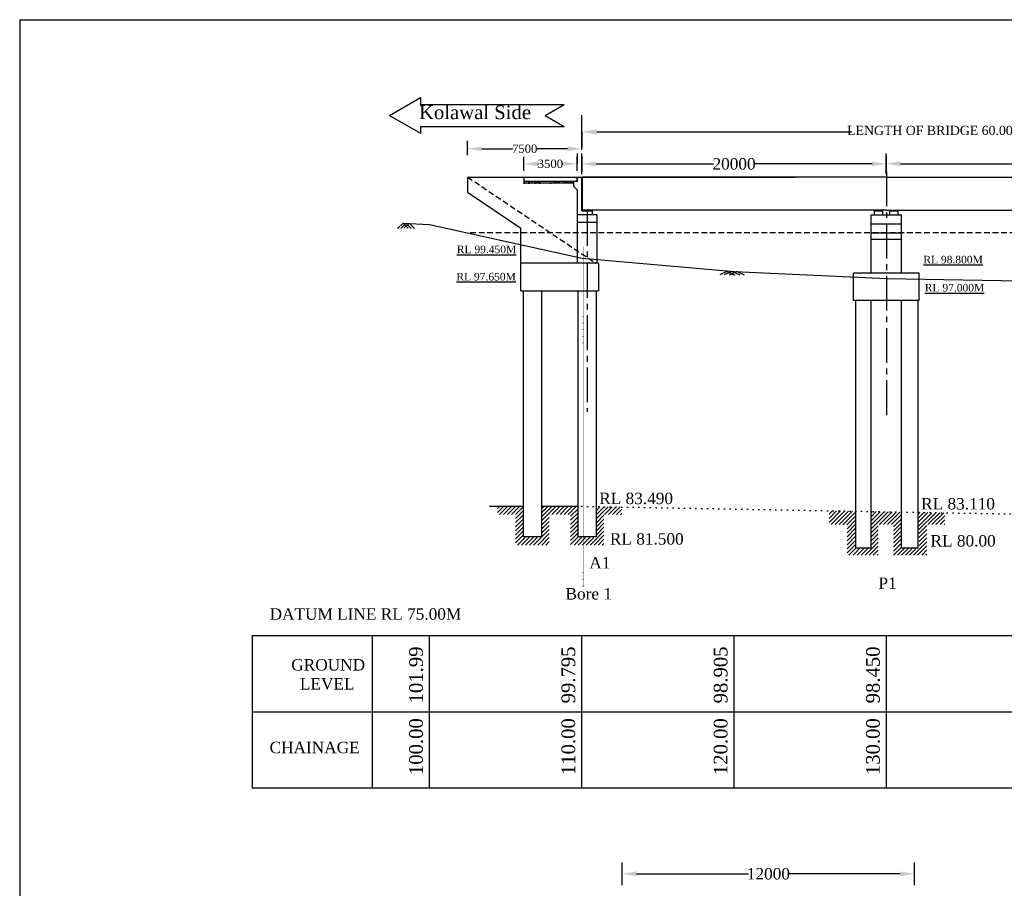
# Model space of a CAD drawing. Header units: millimetres. Extents: x -20950785 to 43207042, y -3207472 to 3168443.
# Tile 8 of 89: x 7967120 to 8031777, y -1113228 to -1056175. Entities that reach past the tile are written whole.
import ezdxf

# ---------------------------------------------------------------- set-up
doc = ezdxf.new("R2010")
doc.units = ezdxf.units.MM
doc.header["$LTSCALE"] = 60
doc.header["$MEASUREMENT"] = 0
for name, pattern in [('CENTER2', [28.575, 19.05, -3.175, 3.175, -3.175]), ('DOT2', [0.125, 0, -0.125]), ('HIDDEN', [0.375, 0.25, -0.125])]:
    doc.linetypes.add(name, pattern=pattern)
doc.styles.add('style1', font='txt.shx', dxfattribs={"height": 1})
doc.dimstyles.get("Standard").update_dxf_attribs({"dimtxt": 400, "dimasz": 215, "dimexe": 0.18, "dimexo": 0.0625, "dimgap": 0.09, "dimtad": 0, "dimtih": 1, "dimtoh": 1, "dimdec": 0, "dimzin": 4, "dimdsep": 46, "dimtxsty": 'Standard', "dimblk": 'OPEN90', "dimcen": 0, "dimadec": 0, "dimazin": 1, "dimtfac": 1, "dimtdec": 0, "dimtix": 1, "dimtofl": 0, "dimtmove": 0, "dimatfit": 3, "dimldrblk": 'OPEN30', "dimfxl": 1, "dimtolj": 1, "dimtzin": 0, "dimarcsym": 0})

# ---------------------------------------------------------------- blocks, each defined once
blk = doc.blocks.new('*D224')
at = {"color": 0, "linetype": 'Continuous', "lineweight": -2, "transparency": 16777216}
for p, q in [((8004030, -1065648), (8004030, -1065648)), ((8004965, -1065648), (8012677, -1065648)), ((8023095, -1065648), (8015383, -1065648)), ((8024030, -1065660), (8024030, -1065648))]:
    blk.add_line(p, q, dxfattribs=at)
for points in [[(8004965, -1065492), (8004965, -1065804), (8004030, -1065648)], [(8023095, -1065492), (8023095, -1065804), (8024030, -1065648)]]:
    blk.add_solid(points, dxfattribs=at)
at = {"layer": 'Defpoints', "color": 0, "linetype": 'Continuous', "lineweight": -2, "transparency": 16777216}
for p in [(8004030, -1065648), (8004030, -1065648), (8024030, -1065660)]:
    blk.add_point(p, dxfattribs=at)
at = {"color": 0, "linetype": 'Continuous', "transparency": 16777216, "insert": (8014030, -1065648), "char_height": 500, "attachment_point": 5}
blk.add_mtext('\\A1;{\\fTimes New Roman|b0|i0|c0|p18;\\H1.5x;20000}', dxfattribs=at)
blk = doc.blocks.new('*D225')
at = {"color": 0, "linetype": 'Continuous', "lineweight": -2, "transparency": 16777216}
for p, q in [((8024028, -1065636), (8024028, -1065636)), ((8024963, -1065636), (8032675, -1065636)), ((8043093, -1065636), (8035381, -1065636)), ((8044028, -1065648), (8044028, -1065635))]:
    blk.add_line(p, q, dxfattribs=at)
for points in [[(8024963, -1065480), (8024963, -1065791), (8024028, -1065636)], [(8043093, -1065480), (8043093, -1065791), (8044028, -1065636)]]:
    blk.add_solid(points, dxfattribs=at)
at = {"layer": 'Defpoints', "color": 0, "linetype": 'Continuous', "lineweight": -2, "transparency": 16777216}
for p in [(8024028, -1065636), (8024028, -1065636), (8044028, -1065648)]:
    blk.add_point(p, dxfattribs=at)
at = {"color": 0, "linetype": 'Continuous', "transparency": 16777216, "insert": (8034028, -1065636), "char_height": 500, "attachment_point": 5}
blk.add_mtext('\\A1;{\\fTimes New Roman|b0|i0|c0|p18;\\H1.5x;20000}', dxfattribs=at)
blk = doc.blocks.new('*D227')
at = {"color": 0, "linetype": 'Continuous', "lineweight": -2, "transparency": 16777216}
for p, q in [((8003720, -1064973), (8003720, -1065644)), ((8000220, -1065643), (8000220, -1065643)), ((8001155, -1065644), (8001189, -1065644)), ((8002785, -1065644), (8002751, -1065644))]:
    blk.add_line(p, q, dxfattribs=at)
for points in [[(8001155, -1065488), (8001155, -1065799), (8000220, -1065644)], [(8002785, -1065488), (8002785, -1065799), (8003720, -1065644)]]:
    blk.add_solid(points, dxfattribs=at)
at = {"layer": 'Defpoints', "color": 0, "linetype": 'Continuous', "lineweight": -2, "transparency": 16777216}
for p in [(8003720, -1064973), (8000220, -1065644), (8003720, -1065644)]:
    blk.add_point(p, dxfattribs=at)
at = {"color": 0, "linetype": 'Continuous', "transparency": 16777216, "insert": (8001970, -1065644), "char_height": 500, "attachment_point": 5}
blk.add_mtext('\\A1;{\\fTimes New Roman|b0|i0|c0|p18;\\H1.1x;3500}', dxfattribs=at)
blk = doc.blocks.new('*D228')
at = {"color": 0, "linetype": 'Continuous', "lineweight": -2, "transparency": 16777216}
for p, q in [((7996530, -1064602), (7996530, -1064654)), ((7997465, -1064654), (7999497, -1064654)), ((8003095, -1064654), (8001063, -1064654)), ((8004030, -1064654), (8004030, -1064654))]:
    blk.add_line(p, q, dxfattribs=at)
for points in [[(7997465, -1064498), (7997465, -1064810), (7996530, -1064654)], [(8003095, -1064498), (8003095, -1064810), (8004030, -1064654)]]:
    blk.add_solid(points, dxfattribs=at)
at = {"layer": 'Defpoints', "color": 0, "linetype": 'Continuous', "lineweight": -2, "transparency": 16777216}
for p in [(7996530, -1064602), (8004030, -1064654), (8004030, -1064654)]:
    blk.add_point(p, dxfattribs=at)
at = {"color": 0, "linetype": 'Continuous', "transparency": 16777216, "insert": (8000280, -1064654), "char_height": 500, "attachment_point": 5}
blk.add_mtext('\\A1;{\\fTimes New Roman|b0|i0|c0|p18;\\H1.1x;7500}', dxfattribs=at)
blk = doc.blocks.new('*D229')
at = {"color": 0, "linetype": 'Continuous', "lineweight": -2, "transparency": 16777216}
for p, q in [((8004030, -1063544), (8004030, -1063544)), ((8005030, -1063544), (8021766, -1063544)), ((8063030, -1063544), (8046294, -1063544)), ((8064030, -1063544), (8064030, -1063544))]:
    blk.add_line(p, q, dxfattribs=at)
for points in [[(8005030, -1063377), (8005030, -1063711), (8004030, -1063544)], [(8063030, -1063377), (8063030, -1063711), (8064030, -1063544)]]:
    blk.add_solid(points, dxfattribs=at)
at = {"layer": 'Defpoints', "color": 0, "linetype": 'Continuous', "lineweight": -2, "transparency": 16777216}
for p in [(8004030, -1063544), (8064030, -1063544), (8064030, -1063544)]:
    blk.add_point(p, dxfattribs=at)
at = {"color": 0, "linetype": 'Continuous', "transparency": 16777216, "insert": (8034030, -1063544), "char_height": 500, "attachment_point": 5}
blk.add_mtext('\\A1;{\\fTimes New Roman|b0|i0|c0|p18;\\H1.2x;LENGTH OF BRIDGE 60.00 (BETWEEN FACE OF DIRT WALL)}', dxfattribs=at)
blk = doc.blocks.new('*D240')
at = {"color": 0, "linetype": 'Continuous', "lineweight": -2, "transparency": 16777216}
for p, q in [((8006689, -1112277), (8006689, -1112277)), ((8007624, -1112278), (8014986, -1112278)), ((8024948, -1112278), (8017586, -1112278)), ((8025883, -1112277), (8025883, -1112277))]:
    blk.add_line(p, q, dxfattribs=at)
for points in [[(8007624, -1112122), (8007624, -1112433), (8006689, -1112278)], [(8024948, -1112122), (8024948, -1112433), (8025883, -1112278)]]:
    blk.add_solid(points, dxfattribs=at)
at = {"layer": 'Defpoints', "color": 0, "linetype": 'Continuous', "lineweight": -2, "transparency": 16777216}
for p in [(8006689, -1112278), (8025883, -1112278), (8025883, -1112278)]:
    blk.add_point(p, dxfattribs=at)
at = {"color": 0, "linetype": 'Continuous', "transparency": 16777216, "insert": (8016286, -1112278), "char_height": 500, "attachment_point": 5}
blk.add_mtext('\\A1;{\\fTimes New Roman|b0|i0|c0|p18;\\H1.5x;12000}', dxfattribs=at)

msp = doc.modelspace()

# ---------------------------------------------------------------- hatches: boundary and pattern name
at = {"linetype": 'Continuous'}
h = msp.add_hatch(dxfattribs=at)
h.set_pattern_fill('AR-CONC', color=256, scale=50)
h.set_pattern_definition([(50, (6952329.05, -1782533.06), (358.63009, -31.37607), [37.5, -412.5]), (355, (6952329.05, -1782533.06), (-69.37567, 376.09607), [30, -330]), (100.451444, (6952358.94, -1782535.67), (289.25442, 344.72), [31.8701, -350.57106]), (46.1842, (6952329.05, -1782433.06), (533.62067, -82.75964), [56.25, -618.75]), (96.635635, (6952373.5, -1782439.96), (467.33097, 487.0593), [47.80517, -525.85688]), (351.184164, (6952329.05, -1782433.06), (467.33097, 487.0593), [45, -495]), (21, (6952379.05, -1782458.06), (298.453526, -201.309445), [37.5, -412.5]), (326, (6952379.05, -1782458.06), (121.65767, 362.57502), [30, -330]), (71.451445, (6952403.92, -1782474.83), (420.11119, 161.26558), [31.8701, -350.57106]), (37.5, (6952329.05, -1782533.06), (6.079928, 166.446927), [0, -326, 0, -335, 0, -331.25]), (7.5, (6952329.05, -1782533.06), (131.534769, 197.205856), [0, -191, 0, -318.5, 0, -126.25]), (327.5, (6952217.55, -1782533.06), (266.911218, -11.277436), [0, -125, 0, -390, 0, -517.5]), (317.5, (6952167.55, -1782533.06), (291.593085, 50.05249), [0, -162.5, 0, -259, 0, -367.5])])
h.paths.add_polyline_path([(8003480.1, -1066907.9), (8003480.1, -1066807.9), (8000220.1, -1066807.9), (8000220.1, -1066907.9)])
h = msp.add_hatch(color=256, dxfattribs=at)
h.dxf.hatch_style = 1
h.paths.add_polyline_path([(8004540.1, -1068682.9), (8004220.1, -1068682.9), (8004220.1, -1068734.9), (8004540.1, -1068734.9)])
h = msp.add_hatch(color=256, dxfattribs=at)
h.dxf.hatch_style = 1
h.paths.add_polyline_path([(8004540.1, -1068683), (8004220.1, -1068683), (8004220.1, -1068734.9), (8004540.1, -1068734.9)])
h = msp.add_hatch(color=256, dxfattribs=at)
h.dxf.hatch_style = 1
h.paths.add_polyline_path([(8023680.1, -1068682.8), (8023530.1, -1068682.8), (8023530.1, -1068721.8), (8023680.1, -1068721.8)])
h.paths.add_polyline_path([(8023530.1, -1068682.8), (8023380.1, -1068682.8), (8023380.1, -1068721.8), (8023530.1, -1068721.8)])
h = msp.add_hatch(color=256, dxfattribs=at)
h.dxf.hatch_style = 1
h.paths.add_polyline_path([(8024680.1, -1068682.8), (8024530.1, -1068682.8), (8024530.1, -1068721.8), (8024680.1, -1068721.8)])
h.paths.add_polyline_path([(8024530.1, -1068682.8), (8024380.1, -1068682.8), (8024380.1, -1068721.8), (8024530.1, -1068721.8)])
h = msp.add_hatch(dxfattribs=at)
h.set_pattern_fill('ANSI31', color=256, scale=1500)
h.set_pattern_definition([(45, (5572014.72, -519987.88), (-132.582521, 132.582521), [])])
h.paths.add_polyline_path([(8000187.3, -1088180.6), (7998493.1, -1088180.6), (7998493.1, -1088680.6), (7999687.3, -1088680.6), (7999687.3, -1090680.6), (8001887.3, -1090680.6), (8001887.3, -1088680.6), (8003287.3, -1088680.6), (8003287.3, -1090680.6), (8005087.3, -1090680.6), (8005087.3, -1088180.6), (8004987.3, -1088180.6), (8004987.3, -1090180.6), (8003787.3, -1090180.6), (8003787.3, -1088180.6), (8001387.3, -1088180.6), (8001387.3, -1090180.6), (8000187.3, -1090180.6)])
h.paths.add_polyline_path([(8006662.9, -1088180.6), (8005087.3, -1088180.6), (8005087.3, -1090680.6), (8005487.3, -1090680.6), (8005487.3, -1088680.6), (8006662.9, -1088680.6)])
h = msp.add_hatch(dxfattribs=at)
h.set_pattern_fill('ANSI31', color=256, scale=1500)
h.set_pattern_definition([(45, (5593518.45, -520643.78), (-132.582521, 132.582521), [])])
edge = h.paths.add_edge_path()
edge.add_line((8022037.4, -1088460.9), (8020276.9, -1088426.6))
edge.add_line((8020276.9, -1088426.6), (8020269.7, -1089328.5))
edge.add_line((8020269.7, -1089328.5), (8021447.2, -1089347.9))
edge.add_line((8021447.2, -1089347.9), (8021447.2, -1091347.9))
edge.add_line((8021391, -1091336.5), (8023491, -1091336.5))
edge.add_line((8023491, -1091336.5), (8023491, -1089336.5))
edge.add_line((8023491, -1089336.5), (8024791, -1089336.5))
edge.add_line((8024491, -1089336.5), (8024491, -1091336.5))
edge.add_line((8024491, -1091336.5), (8026197.5, -1091336.5))
edge.add_line((8026197.5, -1091336.5), (8026130.1, -1088537.2))
edge.add_line((8026624.8, -1088554.1), (8026130.1, -1088538.4))
edge.add_line((8026130.1, -1088538.4), (8026191, -1090836.5))
edge.add_line((8026191, -1090836.5), (8024991, -1090836.5))
edge.add_line((8024991, -1090836.5), (8025030.1, -1088519.3))
edge.add_line((8025030.1, -1088519.3), (8023030.1, -1088480.2))
edge.add_line((8023030.1, -1088480.2), (8023030.1, -1090836.5))
edge.add_line((8022891, -1090836.5), (8022030.1, -1090836.5))
edge.add_line((8022030.1, -1090836.5), (8022037.4, -1088460.9))
edge = h.paths.add_edge_path()
edge.add_line((8027861.1, -1088563.6), (8026624.8, -1088554.1))
edge.add_line((8026130.1, -1088537.2), (8026197.5, -1091336.5))
edge.add_line((8026188.7, -1091336.5), (8026691, -1091336.5))
edge.add_line((8026691, -1091336.5), (8026691, -1089336.5))
edge.add_line((8026691, -1089336.5), (8027866.6, -1089336.5))
edge.add_line((8027866.6, -1089336.5), (8027861.1, -1088563.6))

# ---------------------------------------------------------------- linework, layer by layer
for p, q in [((7967120, -1056175.2), (7967120, -1181503.4)), ((7967120, -1056175.2), (8138623.7, -1056175.2)), ((7991407.8, -1062461.1), (7993442.7, -1061286.2)), ((7993442.7, -1061286.2), (7993442.7, -1061741.1)), ((7993442.7, -1061741.1), (8002866.1, -1061741.1)), ((8001619, -1062461.1), (8002866.1, -1061741.1)), ((7991407.8, -1062461.1), (7993442.7, -1063636)), ((8001619, -1062461.1), (8002866.1, -1063181.1)), ((8004030.1, -1064654.1), (8004030.1, -1062448.6)), ((7993442.7, -1063181.1), (8002866.1, -1063181.1)), ((7993442.7, -1063181.1), (7993442.7, -1063636)), ((8004030.1, -1064732.2), (8004030.1, -1063373.7)), ((8004030.1, -1063543.9), (8004030.1, -1064560.4)), ((7996530.1, -1065072), (7996530.1, -1064132)), ((8000220.1, -1066113.6), (8000220.1, -1065173.6)), ((8003720.1, -1066113.6), (8003720.1, -1065173.6)), ((8004030.1, -1066327.2), (8004030.1, -1064968.7)), ((8004030.1, -1065138.9), (8004030.1, -1066155.4)), ((8024027.8, -1066315.1), (8024027.8, -1064956.6)), ((8024027.8, -1065139.1), (8024027.8, -1066155.6)), ((7996530.1, -1066507.9), (8003720.1, -1066507.9)), ((7996530.1, -1066507.9), (7996530.1, -1067507.9)), ((8000220.1, -1066507.9), (8000220.1, -1066907.9)), ((8003730.1, -1066807.9), (8000220.1, -1066807.9)), ((8003480.1, -1066807.9), (8003480.1, -1067107.9)), ((8003480.1, -1066808), (8003480.1, -1067108)), ((8003720.1, -1066507.9), (8003720.1, -1066807.9)), ((8003720.1, -1066508), (8003720.1, -1066808)), ((8003730.1, -1066807.9), (8003730.1, -1066507.9)), ((8003730.1, -1066507.9), (8004030.1, -1066507.9)), ((8003730.1, -1066808), (8003730.1, -1066508)), ((8003730.1, -1066508), (8004030.1, -1066508)), ((8004030.1, -1068632.9), (8004030.1, -1066507.9)), ((8004030.1, -1066508), (8018044.4, -1066508)), ((8004030.1, -1068732.9), (8004030.1, -1066508)), ((8004080.1, -1068582.9), (8004080.1, -1066507.9)), ((8024030.1, -1066507.9), (8004080.1, -1066507.9)), ((8004080.1, -1068682.9), (8004080.1, -1066508)), ((8024030.1, -1066507.9), (8044030.1, -1066507.9)), ((8003480.1, -1066907.9), (8000220.1, -1066907.9)), ((8003480.1, -1067107.9), (8003730.1, -1067357.9)), ((8003480.1, -1067108), (8003730.1, -1067358)), ((8003730.1, -1067358), (8003730.1, -1072177.7)), ((7996530.1, -1067507.9), (8000030.1, -1069861.1)), ((8004030.1, -1068732.9), (8004730.1, -1068732.9)), ((8024030.1, -1068682.9), (8004080.1, -1068682.9)), ((8004220.1, -1068682.9), (8004220.1, -1068734.9)), ((8004220.1, -1068682.9), (8004220.1, -1068734.9)), ((8004220.1, -1068734.9), (8004540.1, -1068734.9)), ((8004220.1, -1068734.9), (8004540.1, -1068734.9)), ((8004305.1, -1068734.9), (8004540.1, -1068734.9)), ((8004305.1, -1068734.9), (8004540.1, -1068734.9)), ((8004540.1, -1068682.9), (8004540.1, -1068734.9)), ((8004540.1, -1068682.9), (8004540.1, -1068734.9)), ((8004730.1, -1068982.9), (8004730.1, -1068732.9)), ((8004730.1, -1068982.9), (8004730.1, -1068732.9)), ((8023255.1, -1068982.9), (8023255.1, -1068721.8)), ((8023255.1, -1068721.8), (8023805.1, -1068721.8)), ((8023805.1, -1068982.9), (8023805.1, -1068721.8)), ((8024030.1, -1068682.9), (8044030.1, -1068682.9)), ((8024255.1, -1068982.9), (8024255.1, -1068721.8)), ((8024255.1, -1068721.8), (8024805.1, -1068721.8)), ((8024380.1, -1068721.8), (8024380.1, -1068682.8)), ((8024680.1, -1068721.8), (8024680.1, -1068682.8)), ((8024805.1, -1068982.9), (8024805.1, -1068721.8)), ((8005030.1, -1068982.9), (8003730.1, -1068982.9)), ((8005030.1, -1068982.9), (8005030.1, -1070906.9)), ((8023030.1, -1068982.9), (8025030.1, -1068982.9)), ((8023030.1, -1072827.8), (8023030.1, -1068982.9)), ((8025030.1, -1072827.8), (8025030.1, -1068982.9)), ((7992300.9, -1069538.4), (7991938.6, -1069892.3)), ((7992493.9, -1069545.9), (7992152.3, -1069879.5)), ((7992296.5, -1069534), (7992638, -1069867.7)), ((7992668.5, -1069556.3), (7992349.8, -1069867.7)), ((7992493.9, -1069545.9), (7992835.5, -1069879.5)), ((7992707.7, -1069558.7), (7993049.2, -1069892.3)), ((8000030.1, -1073977.7), (8000030.1, -1069861.1)), ((8003730.1, -1069482.9), (8005030.1, -1069482.9)), ((8005030.1, -1069538.9), (8005030.1, -1072177.7)), ((8005030.1, -1069906.9), (8005030.1, -1070906.9)), ((8023030.1, -1069582.9), (8025030.1, -1069582.9)), ((8023030.1, -1070182.9), (8025030.1, -1070182.9)), ((8023030.1, -1070182.9), (8025030.1, -1070182.9)), ((8023030.1, -1070182.9), (8025030.1, -1070182.9)), ((8023030.1, -1070582.9), (8025030.1, -1070582.9)), ((8005130.1, -1072177.7), (8000030.1, -1072177.7)), ((8005130.1, -1072177.7), (8005130.1, -1073977.7)), ((8013566.2, -1072723.7), (8013104.6, -1072927.5)), ((8013895.9, -1072710.3), (8013382.7, -1072936.9)), ((8013561.8, -1072721.7), (8014075, -1072948.3)), ((8014230.1, -1072721.7), (8013716.9, -1072948.3)), ((8013895.9, -1072710.3), (8014409.1, -1072936.9)), ((8014225.6, -1072723.7), (8014687.2, -1072927.5)), ((8021880.1, -1074627.8), (8021880.1, -1072827.8)), ((8026180.1, -1072827.8), (8021880.1, -1072827.8)), ((8026180.1, -1074627.8), (8026180.1, -1072827.8)), ((8000030.1, -1073977.7), (8005130.1, -1073977.7)), ((8000180.1, -1073977.7), (8000180.1, -1090140.5)), ((8001380.1, -1073977.7), (8001380.1, -1090140.5)), ((8003780.1, -1073977.7), (8003780.1, -1090140.5)), ((8004980.1, -1073977.7), (8004980.1, -1090140.5)), ((8026180.1, -1074627.8), (8021880.1, -1074627.8)), ((8022030.1, -1090867.4), (8022030.1, -1074627.8)), ((8023030.1, -1090867.4), (8023030.1, -1074627.8)), ((8025030.1, -1090867.4), (8025030.1, -1074627.8)), ((8026130.1, -1090867.4), (8026130.1, -1074627.8)), ((8000180.1, -1088140.5), (7997976.6, -1088140.5)), ((8003780.1, -1088140.5), (8001380.1, -1088140.5)), ((8001380.1, -1090140.5), (8000180.1, -1090140.5)), ((8004980.1, -1090140.5), (8003780.1, -1090140.5)), ((8022030.1, -1090867.4), (8023030.1, -1090867.4)), ((8025030.1, -1090867.4), (8026130.1, -1090867.4)), ((7982389.1, -1096628), (7982389.1, -1106656)), ((7982389.1, -1096628), (8074030.1, -1096628)), ((7990277.4, -1106656), (7990277.4, -1096628)), ((7994030.1, -1106628), (7994030.1, -1096628)), ((8004030.1, -1106628), (8004030.1, -1096628)), ((8014030.1, -1106628), (8014030.1, -1096628)), ((8024030.1, -1106628), (8024030.1, -1096628)), ((7982389.1, -1101628), (8074030.1, -1101628)), ((7982389.1, -1106628), (8074030.1, -1106628)), ((8006688.8, -1113017.1), (8006688.8, -1111538)), ((8025883, -1113017.1), (8025883, -1111538))]:
    msp.add_line(p, q, dxfattribs=at)
at = {"linetype": 'CENTER2', "ltscale": 2}
for p, q in [((8024030.1, -1066139.9), (8024030.1, -1082397.6)), ((8004380.1, -1068734.9), (8004380.1, -1081937.9))]:
    msp.add_line(p, q, dxfattribs=at)
at = {"linetype": 'HIDDEN', "ltscale": 25}
for p, q in [((7996530.1, -1066507.9), (8004963.2, -1072177.7)), ((8071885, -1070183), (7996519, -1070183))]:
    msp.add_line(p, q, dxfattribs=at)
at = {"linetype": 'DOT2', "lineweight": -2, "ltscale": 2}
msp.add_line((8004128.7, -1093417.1), (8004128.7, -1071088.6), dxfattribs=at)
at = {"linetype": 'Continuous', "lineweight": -2, "ltscale": 2}
msp.add_line((8022030.1, -1090867.4), (8022030.1, -1089618), dxfattribs=at)
at = {"linetype": 'Continuous'}
msp.add_lwpolyline([(7992296.5, -1069534), (7994030.1, -1069638), (8004065.2, -1071835.4), (8014065.2, -1072725.4), (8024065.2, -1073180.4), (8034065.2, -1073345.4), (8044065.2, -1072875.4), (8054065.2, -1072535.4), (8064065.2, -1072150.4), (8074065.2, -1072015.4)], dxfattribs=at)
at = {"linetype": 'DOT2', "ltscale": 50}
msp.add_lwpolyline([(8004030.1, -1088138), (8039964.3, -1088776.3), (8069037.9, -1089428)], dxfattribs=at)

# ---------------------------------------------------------------- texts
at = {"linetype": 'Continuous', "insert": (7993337.5, -1061807.9), "char_height": 900, "attachment_point": 1, "style": 'style1'}
msp.add_mtext('{\\fTimes New Roman|b0|i0|c0|p18;Kolawal Side }', dxfattribs=at)
at = {"linetype": 'Continuous', "char_height": 1000, "width": 11580.841, "attachment_point": 1}
for s, insert in [('{\\fTimes New Roman|b0|i0|c0|p18; \\H0.5x;\\LRL 99.450M}', (7995448.1, -1071013.1)), ('{\\fTimes New Roman|b0|i0|c0|p18; \\H0.5x;\\LRL 98.800M}', (8026085.7, -1071683.9)), ('{\\fTimes New Roman|b0|i0|c0|p18; \\H0.5x;\\LRL 97.650M}', (7995419.9, -1072802.8)), ('{\\fTimes New Roman|b0|i0|c0|p18; \\H0.5x;\\LRL 97.000M}', (8026180.1, -1073527.8))]:
    msp.add_mtext(s, dxfattribs=dict(at, insert=insert))
at = {"linetype": 'Continuous', "char_height": 750, "attachment_point": 1}
for s, insert in [('{\\fTimes New Roman|b0|i0|c0|p18; RL 83.490}', (8004894.3, -1087243.6)), ('{\\fTimes New Roman|b0|i0|c0|p18; RL 83.110}', (8026032.5, -1087593.5)), ('{\\fTimes New Roman|b0|i0|c0|p18;RL 81.500}', (8005877.3, -1089902.6)), ('{\\fTimes New Roman|b0|i0|c0|p18;RL 80.00}', (8026932.5, -1090027.4)), ('{\\fTimes New Roman|b0|i0|c0|p18;A1}', (8004524.3, -1091470.1)), ('{\\fTimes New Roman|b0|i0|c0|p18;P1}', (8023515.5, -1092814.9)), ('{\\fTimes New Roman|b0|i0|c0|p18;Bore 1}', (8002963.4, -1093508.2)), ('{\\fTimes New Roman|b0|i0|c0|p18;DATUM LINE RL 75.00M}', (7983530.5, -1094837.4)), ('{\\fTimes New Roman|b0|i0|c0|p18;GROUND\\P  LEVEL}', (7984954.9, -1098173.9)), ('{\\fTimes New Roman|b0|i0|c0|p18;CHAINAGE}', (7983530.5, -1103604.8))]:
    msp.add_mtext(s, dxfattribs=dict(at, insert=insert))
at = {"linetype": 'Continuous', "char_height": 900, "attachment_point": 1, "rotation": 90}
for s, insert in [('{\\fTimes New Roman|b0|i0|c0|p18;101.99}', (7992696.9, -1101082.7)), ('{\\fTimes New Roman|b0|i0|c0|p18;99.795}', (8002696.9, -1101082.7)), ('{\\fTimes New Roman|b0|i0|c0|p18;98.905}', (8012696.9, -1101082.7)), ('{\\fTimes New Roman|b0|i0|c0|p18;98.450}', (8022696.9, -1101082.7)), ('{\\fTimes New Roman|b0|i0|c0|p18;100.00}', (7992696.9, -1105793.2)), ('{\\fTimes New Roman|b0|i0|c0|p18;110.00}', (8002696.9, -1105793.2)), ('{\\fTimes New Roman|b0|i0|c0|p18;120.00}', (8012696.9, -1105793.2)), ('{\\fTimes New Roman|b0|i0|c0|p18;130.00}', (8022696.9, -1105793.2))]:
    msp.add_mtext(s, dxfattribs=dict(at, insert=insert))

# ---------------------------------------------------------------- dimensions: what is measured, and where the dimension line sits
at = {"linetype": 'Continuous'}
for base, p1, p2, text, override, picture, middle in [((8064030.1, -1063543.9), (8004030.1, -1063543.9), (8064030.1, -1063543.9), '{\\fTimes New Roman|b0|i0|c0|p18;\\H1.2x;LENGTH OF BRIDGE 60.00 (BETWEEN FACE OF DIRT WALL)}', {"dimtxt": 500, "dimasz": 1000, "dimfxl": 300}, '*D229', (8034030.1, -1063543.9)), ((8004030.1, -1064654.1), (7996530.1, -1064602), (8004030.1, -1064654.1), '{\\fTimes New Roman|b0|i0|c0|p18;\\H1.1x;7500}', {"dimtxt": 500, "dimasz": 935, "dimfxl": 300}, '*D228', (8000280.1, -1064654.1)), ((8003720.1, -1065643.6), (8000220.1, -1065643.6), (8003720.1, -1064972.6), '{\\fTimes New Roman|b0|i0|c0|p18;\\H1.1x;3500}', {"dimtxt": 500, "dimasz": 935, "dimfxl": 300}, '*D227', (8001970.1, -1065643.6)), ((8025883, -1112277.5), (8006688.8, -1112277.5), (8025883, -1112277.5), '{\\fTimes New Roman|b0|i0|c0|p18;\\H1.5x;12000}', {"dimtxt": 500, "dimasz": 935, "dimfxl": 300}, '*D240', (8016285.9, -1112277.5))]:
    dim = msp.add_linear_dim(base=base, p1=p1, p2=p2, text=text, dimstyle='Standard', override=override, dxfattribs=at)
    dim.commit()
    dim.dimension.update_dxf_attribs({"geometry": picture, "text_midpoint": middle})
for base, p1, p2, picture, middle in [((8004030.1, -1065647.7), (8024030.1, -1065660.2), (8004030.1, -1065647.7), '*D224', (8014030.1, -1065647.7)), ((8024027.8, -1065635.6), (8044027.8, -1065648.1), (8024027.8, -1065635.6), '*D225', (8034027.8, -1065635.6))]:
    dim = msp.add_linear_dim(base=base, p1=p1, p2=p2, angle=180, text='{\\fTimes New Roman|b0|i0|c0|p18;\\H1.5x;20000}', dimstyle='Standard', override={"dimtxt": 500, "dimasz": 935, "dimfxl": 300}, dxfattribs=at)
    dim.commit()
    dim.dimension.update_dxf_attribs({"geometry": picture, "text_midpoint": middle})

doc.saveas('drawing.dxf')
